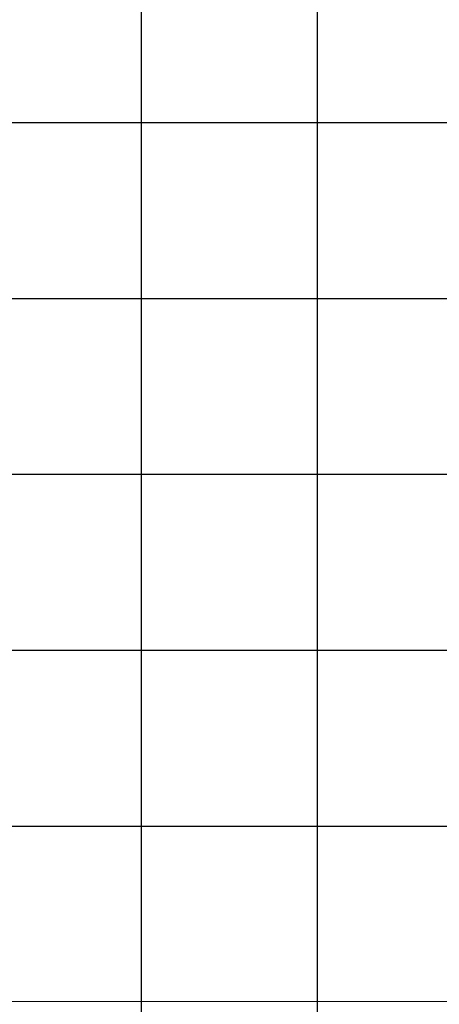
# Model space of a CAD drawing. Extents: x 147111805 to 147230536, y 410950310 to 411028142.
# Tile 62 of 85: x 147167158 to 147168674, y 410975803 to 410979357. Entities that reach past the tile are written whole.
import ezdxf

# ---------------------------------------------------------------- set-up
doc = ezdxf.new("R2010")
doc.units = 0
doc.header["$LTSCALE"] = 100
doc.layers.add('T--A9041--_VERHARDINGEN_Tegels', color=9, linetype='Continuous', transparency=0.3)

msp = doc.modelspace()

# ---------------------------------------------------------------- hatches: boundary and pattern name
at = {"layer": 'T--A9041--_VERHARDINGEN_Tegels'}
h = msp.add_hatch(dxfattribs=at)
h.set_pattern_fill('ANSI37', color=256, scale=200, angle=45)
h.set_pattern_definition([(90, (0, 0), (-635, 0), []), (180, (0, 0), (0, -635), [])])
h.paths.add_polyline_path([(147171124.6155927, 410978496.7849257), (147171124.6155927, 410985174.1051784), (147175311.8159577, 410985174.1051784), (147179724.0163228, 410985174.1051784), (147179724.0163228, 410987548.1668265), (147175674.6155927, 410987550.9475302), (147175674.6155927, 410986269.3768906), (147173554.6155927, 410986269.3768906), (147173554.6155927, 410986569.3768906), (147175374.6155927, 410986569.3768906), (147175374.6155927, 410989649.3768906), (147175374.6155927, 410993004.2881792), (147173550.8201925, 410993004.2881792), (147173550.8201925, 410993134.3405678), (147165980.8201925, 410993134.3405678), (147159696.0572113, 410993137.1650009), (147159704.9791517, 410992687.6886738), (147159705.673752, 410992652.6955669), (147159710.6310576, 410990922.4531842), (147159740.006855, 410990923.0362831), (147159789.3234792, 410988438.5257165), (147159881.8045546, 410983779.4434608), (147160071.926593, 410974201.3302012), (147160091.7723167, 410973201.5271471), (147160156.2709204, 410969952.1672208), (147160833.6374897, 410969965.612699), (147162965.7175028, 410970007.9337059), (147169999.3319892, 410970147.5483757), (147172541.3312546, 410970198.0061296), (147177217.9100407, 410970290.8345047), (147177327.8883767, 410970293.0175343), (147177280.2586386, 410972692.5448644), (147177850.1463795, 410972703.8569272), (147179529.8155105, 410972737.1977439), (147180789.5630606, 410972762.4198964), (147181028.8837267, 410972767.3274566), (147181031.0428523, 410975911.5547846), (147179805.6507454, 410975912.3962522), (147178580.2586386, 410975912.3962522), (147178580.2586386, 410979449.1051784), (147177580.2586386, 410979449.1051784), (147177580.2586386, 410977681.1714507), (147177580.2586386, 410975913.2377229), (147171124.6155927, 410975913.2377229)])
h.paths.add_polyline_path([(147165184.9788649, 410982437.8420166), (147164184.9788649, 410982437.8420166), (147164184.9788649, 410983437.8420166), (147165184.9788649, 410983437.8420166)], flags=16)

doc.saveas('drawing.dxf')
